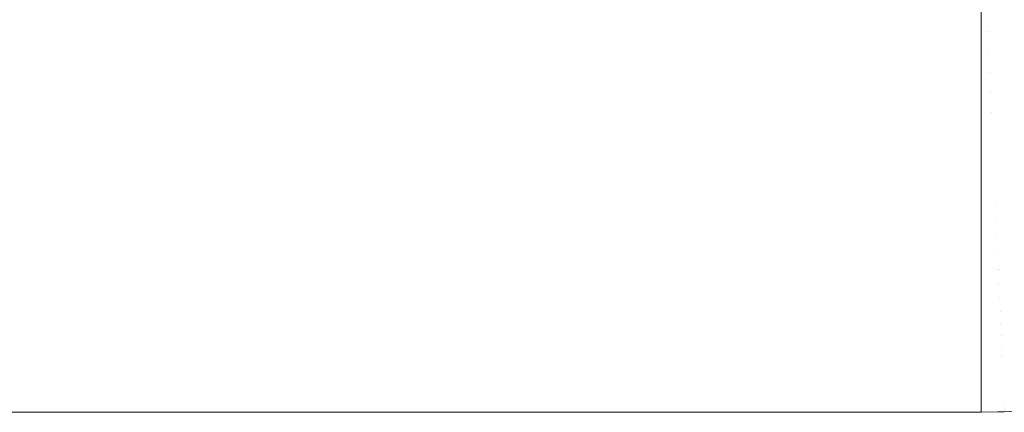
# Model space of a CAD drawing. Header units: centimetres. Extents: x -26 to 27.3, y -25.3 to -23.5.
# Tile 166 of 200: x 27.0315 to 27.2136, y -25.2599 to -25.1873. Entities that reach past the tile are written whole.
import ezdxf

# ---------------------------------------------------------------- set-up
doc = ezdxf.new("R2010")
doc.units = ezdxf.units.CM
doc.header["$LTSCALE"] = 2.54
doc.layers.add('Lucido design-1', color=7, linetype='Continuous')

# ---------------------------------------------------------------- blocks, each defined once
blk = doc.blocks.new('Gruppo-4-1')
at = {"color": 7, "linetype": 'Continuous', "lineweight": 9}
for points, invisible_edges in [([(27.20935, -25.18917, -349.28705), (27.20935, -25.18577, -349.28609), (-25.89065, -25.18577, -349.28609), (-25.89065, -25.18917, -349.28705)], 10), ([(-25.89065, -25.18947, -350.07819), (-25.89065, -25.18577, -350.07926), (27.20935, -25.18577, -350.07926), (27.20935, -25.18947, -350.07819)], 10), ([(27.20935, -25.18577, -349.28609), (27.20935, -25.18917, -349.28705), (27.2106, -25.18915, -349.28705), (27.21042, -25.18503, -349.28588)], 14), ([(27.21044, -25.18558, -350.0793), (27.21061, -25.18944, -350.07819), (27.20935, -25.18947, -350.07819), (27.20935, -25.18577, -350.07926)], 11), ([(27.21149, -25.18496, -349.28588), (27.21042, -25.18503, -349.28588), (27.2106, -25.18915, -349.28705), (27.21184, -25.18907, -349.28705)], 15), ([(27.21186, -25.18936, -350.07819), (27.21061, -25.18944, -350.07819), (27.21044, -25.18558, -350.0793), (27.21153, -25.18551, -350.0793)], 15), ([(27.21255, -25.18485, -349.28588), (27.21149, -25.18496, -349.28588), (27.21184, -25.18907, -349.28705), (27.21307, -25.18894, -349.28705)], 15), ([(27.21311, -25.18923, -350.07819), (27.21186, -25.18936, -350.07819), (27.21153, -25.18551, -350.0793), (27.21262, -25.18539, -350.0793)], 15), ([(27.21361, -25.18469, -349.28588), (27.21255, -25.18485, -349.28588), (27.21307, -25.18894, -349.28705), (27.2143, -25.18875, -349.28705)], 15), ([(27.21435, -25.18904, -350.07819), (27.21311, -25.18923, -350.07819), (27.21262, -25.18539, -350.0793), (27.2137, -25.18523, -350.0793)], 15), ([(-25.89065, -25.18917, -349.28705), (-25.89065, -25.18995, -349.28731), (27.20935, -25.18995, -349.28731), (27.20935, -25.18917, -349.28705)], 10), ([(27.20935, -25.18947, -350.07819), (27.20935, -25.18996, -350.07803), (-25.89065, -25.18996, -350.07803), (-25.89065, -25.18947, -350.07819)], 10), ([(27.2106, -25.18915, -349.28705), (27.20935, -25.18917, -349.28705), (27.20935, -25.18995, -349.28731)], 9), ([(27.20935, -25.18995, -349.28731), (27.20935, -25.19324, -349.28839), (27.21077, -25.19321, -349.28839), (27.2106, -25.18915, -349.28705)], 14), ([(27.21061, -25.18944, -350.07819), (27.21077, -25.19326, -350.07692), (27.20935, -25.19329, -350.07692), (27.20935, -25.18996, -350.07803)], 11), ([(27.20935, -25.18996, -350.07803), (27.20935, -25.18947, -350.07819), (27.21061, -25.18944, -350.07819)], 10), ([(27.21184, -25.18907, -349.28705), (27.2106, -25.18915, -349.28705), (27.21077, -25.19321, -349.28839), (27.21218, -25.19312, -349.28839)], 15), ([(27.21219, -25.19317, -350.07692), (27.21077, -25.19326, -350.07692), (27.21061, -25.18944, -350.07819), (27.21186, -25.18936, -350.07819)], 15), ([(27.21307, -25.18894, -349.28705), (27.21184, -25.18907, -349.28705), (27.21218, -25.19312, -349.28839), (27.21359, -25.19297, -349.28839)], 15), ([(27.2136, -25.19302, -350.07692), (27.21219, -25.19317, -350.07692), (27.21186, -25.18936, -350.07819), (27.21311, -25.18923, -350.07819)], 15), ([(27.2143, -25.18875, -349.28705), (27.21307, -25.18894, -349.28705), (27.21359, -25.19297, -349.28839), (27.21499, -25.19276, -349.28839)], 15), ([(27.215, -25.19281, -350.07692), (27.2136, -25.19302, -350.07692), (27.21311, -25.18923, -350.07819), (27.21435, -25.18904, -350.07819)], 15), ([(27.20935, -25.19324, -349.28839), (27.20935, -25.18995, -349.28731), (-25.89065, -25.18995, -349.28731), (-25.89065, -25.19324, -349.28839)], 10), ([(-25.89065, -25.19329, -350.07692), (-25.89065, -25.18996, -350.07803), (27.20935, -25.18996, -350.07803), (27.20935, -25.19329, -350.07692)], 10), ([(-25.89065, -25.19324, -349.28839), (-25.89065, -25.19408, -349.28871), (27.20935, -25.19408, -349.28871), (27.20935, -25.19324, -349.28839)], 10), ([(27.20935, -25.19329, -350.07692), (27.20935, -25.19409, -350.07662), (-25.89065, -25.19409, -350.07662), (-25.89065, -25.19329, -350.07692)], 10), ([(27.21077, -25.19321, -349.28839), (27.20935, -25.19324, -349.28839), (27.20935, -25.19408, -349.28871)], 9), ([(27.20935, -25.19408, -349.28871), (27.20935, -25.19723, -349.2899), (27.21094, -25.1972, -349.2899), (27.21077, -25.19321, -349.28839)], 14), ([(27.21077, -25.19326, -350.07692), (27.21093, -25.19703, -350.0755), (27.20935, -25.19706, -350.0755), (27.20935, -25.19409, -350.07662)], 11), ([(27.20935, -25.19409, -350.07662), (27.20935, -25.19329, -350.07692), (27.21077, -25.19326, -350.07692)], 10), ([(27.21218, -25.19312, -349.28839), (27.21077, -25.19321, -349.28839), (27.21094, -25.1972, -349.2899), (27.21252, -25.1971, -349.2899)], 15), ([(27.21251, -25.19693, -350.0755), (27.21093, -25.19703, -350.0755), (27.21077, -25.19326, -350.07692), (27.21219, -25.19317, -350.07692)], 15), ([(27.21359, -25.19297, -349.28839), (27.21218, -25.19312, -349.28839), (27.21252, -25.1971, -349.2899), (27.2141, -25.19693, -349.2899)], 15), ([(27.21408, -25.19676, -350.0755), (27.21251, -25.19693, -350.0755), (27.21219, -25.19317, -350.07692), (27.2136, -25.19302, -350.07692)], 15), ([(27.21499, -25.19276, -349.28839), (27.21359, -25.19297, -349.28839), (27.2141, -25.19693, -349.2899), (27.21566, -25.1967, -349.2899)], 15), ([(27.21564, -25.19653, -350.0755), (27.21408, -25.19676, -350.0755), (27.2136, -25.19302, -350.07692), (27.215, -25.19281, -350.07692)], 15), ([(27.20935, -25.19723, -349.2899), (27.20935, -25.19408, -349.28871), (-25.89065, -25.19408, -349.28871), (-25.89065, -25.19723, -349.2899)], 10), ([(-25.89065, -25.19706, -350.0755), (-25.89065, -25.19409, -350.07662), (27.20935, -25.19409, -350.07662), (27.20935, -25.19706, -350.0755)], 10), ([(27.20935, -25.19706, -350.0755), (27.20935, -25.19815, -350.07504), (-25.89065, -25.19815, -350.07504), (-25.89065, -25.19706, -350.0755)], 10), ([(27.21093, -25.19703, -350.0755), (27.21109, -25.20074, -350.07392), (27.20935, -25.20078, -350.07392), (27.20935, -25.19815, -350.07504)], 11), ([(27.20935, -25.19815, -350.07504), (27.20935, -25.19706, -350.0755), (27.21093, -25.19703, -350.0755)], 10), ([(27.21282, -25.20063, -350.07392), (27.21109, -25.20074, -350.07392), (27.21093, -25.19703, -350.0755), (27.21251, -25.19693, -350.0755)], 15), ([(27.21252, -25.1971, -349.2899), (27.21094, -25.1972, -349.2899), (27.2111, -25.20112, -349.29158), (27.21285, -25.20101, -349.29158)], 15), ([(27.21455, -25.20045, -350.07392), (27.21282, -25.20063, -350.07392), (27.21251, -25.19693, -350.0755), (27.21408, -25.19676, -350.0755)], 15), ([(27.2141, -25.19693, -349.2899), (27.21252, -25.1971, -349.2899), (27.21285, -25.20101, -349.29158), (27.21459, -25.20082, -349.29158)], 15), ([(-25.89065, -25.19723, -349.2899), (-25.89065, -25.19815, -349.29029), (27.20935, -25.19815, -349.29029), (27.20935, -25.19723, -349.2899)], 10), ([(27.20935, -25.20116, -349.29158), (27.20935, -25.19815, -349.29029), (-25.89065, -25.19815, -349.29029), (-25.89065, -25.20116, -349.29158)], 10), ([(-25.89065, -25.20078, -350.07392), (-25.89065, -25.19815, -350.07504), (27.20935, -25.19815, -350.07504), (27.20935, -25.20078, -350.07392)], 10), ([(27.21094, -25.1972, -349.2899), (27.20935, -25.19723, -349.2899), (27.20935, -25.19815, -349.29029)], 9), ([(27.20935, -25.19815, -349.29029), (27.20935, -25.20116, -349.29158), (27.2111, -25.20112, -349.29158), (27.21094, -25.1972, -349.2899)], 14), ([(27.20935, -25.20078, -350.07392), (27.20935, -25.20214, -350.07328), (-25.89065, -25.20214, -350.07328), (-25.89065, -25.20078, -350.07392)], 10), ([(27.21109, -25.20074, -350.07392), (27.21124, -25.2044, -350.0722), (27.20935, -25.20444, -350.0722), (27.20935, -25.20214, -350.07328)], 11), ([(27.20935, -25.20214, -350.07328), (27.20935, -25.20078, -350.07392), (27.21109, -25.20074, -350.07392)], 10), ([(27.21313, -25.20428, -350.0722), (27.21124, -25.2044, -350.0722), (27.21109, -25.20074, -350.07392), (27.21282, -25.20063, -350.07392)], 15), ([(27.21501, -25.20408, -350.0722), (27.21313, -25.20428, -350.0722), (27.21282, -25.20063, -350.07392), (27.21455, -25.20045, -350.07392)], 15), ([(-25.89065, -25.20116, -349.29158), (-25.89065, -25.20214, -349.29205), (27.20935, -25.20214, -349.29205), (27.20935, -25.20116, -349.29158)], 10), ([(27.20935, -25.205, -349.29342), (27.20935, -25.20214, -349.29205), (-25.89065, -25.20214, -349.29205), (-25.89065, -25.205, -349.29342)], 10), ([(-25.89065, -25.20444, -350.0722), (-25.89065, -25.20214, -350.07328), (27.20935, -25.20214, -350.07328), (27.20935, -25.20444, -350.0722)], 10), ([(27.2111, -25.20112, -349.29158), (27.20935, -25.20116, -349.29158), (27.20935, -25.20214, -349.29205)], 9), ([(27.20935, -25.20214, -349.29205), (27.20935, -25.205, -349.29342), (27.21127, -25.20496, -349.29342), (27.2111, -25.20112, -349.29158)], 14), ([(27.21285, -25.20101, -349.29158), (27.2111, -25.20112, -349.29158), (27.21127, -25.20496, -349.29342), (27.21318, -25.20484, -349.29342)], 15), ([(27.21459, -25.20082, -349.29158), (27.21285, -25.20101, -349.29158), (27.21318, -25.20484, -349.29342), (27.21508, -25.20463, -349.29342)], 15), ([(27.20935, -25.20444, -350.0722), (27.20935, -25.20605, -350.07135), (-25.89065, -25.20605, -350.07135), (-25.89065, -25.20444, -350.0722)], 10), ([(27.21124, -25.2044, -350.0722), (27.2114, -25.20798, -350.07032), (27.20935, -25.20802, -350.07032), (27.20935, -25.20605, -350.07135)], 11), ([(27.20935, -25.20605, -350.07135), (27.20935, -25.20444, -350.0722), (27.21124, -25.2044, -350.0722)], 10), ([(27.21344, -25.20785, -350.07032), (27.2114, -25.20798, -350.07032), (27.21124, -25.2044, -350.0722), (27.21313, -25.20428, -350.0722)], 15), ([(27.21547, -25.20763, -350.07032), (27.21344, -25.20785, -350.07032), (27.21313, -25.20428, -350.0722), (27.21501, -25.20408, -350.0722)], 15), ([(-25.89065, -25.205, -349.29342), (-25.89065, -25.20605, -349.29398), (27.20935, -25.20605, -349.29398), (27.20935, -25.205, -349.29342)], 10), ([(27.20935, -25.20875, -349.29542), (27.20935, -25.20605, -349.29398), (-25.89065, -25.20605, -349.29398), (-25.89065, -25.20875, -349.29542)], 10), ([(-25.89065, -25.20802, -350.07032), (-25.89065, -25.20605, -350.07135), (27.20935, -25.20605, -350.07135), (27.20935, -25.20802, -350.07032)], 10), ([(27.21127, -25.20496, -349.29342), (27.20935, -25.205, -349.29342), (27.20935, -25.20605, -349.29398)], 9), ([(27.20935, -25.20605, -349.29398), (27.20935, -25.20875, -349.29542), (27.21143, -25.20871, -349.29542), (27.21127, -25.20496, -349.29342)], 14), ([(27.21318, -25.20484, -349.29342), (27.21127, -25.20496, -349.29342), (27.21143, -25.20871, -349.29542), (27.2135, -25.20858, -349.29542)], 15), ([(27.21508, -25.20463, -349.29342), (27.21318, -25.20484, -349.29342), (27.2135, -25.20858, -349.29542), (27.21556, -25.20836, -349.29542)], 15), ([(27.20935, -25.20802, -350.07032), (27.20935, -25.20988, -350.06925), (-25.89065, -25.20988, -350.06925), (-25.89065, -25.20802, -350.07032)], 10), ([(27.20935, -25.20988, -350.06925), (27.20935, -25.20802, -350.07032), (27.2114, -25.20798, -350.07032), (27.21154, -25.21149, -350.0683)], 14), ([(27.21373, -25.21135, -350.0683), (27.21154, -25.21149, -350.0683), (27.2114, -25.20798, -350.07032), (27.21344, -25.20785, -350.07032)], 15), ([(27.21591, -25.21111, -350.0683), (27.21373, -25.21135, -350.0683), (27.21344, -25.20785, -350.07032), (27.21547, -25.20763, -350.07032)], 15), ([(-25.89065, -25.20875, -349.29542), (-25.89065, -25.20988, -349.29608), (27.20935, -25.20988, -349.29608), (27.20935, -25.20875, -349.29542)], 10), ([(27.20935, -25.21242, -349.29757), (27.20935, -25.20988, -349.29608), (-25.89065, -25.20988, -349.29608), (-25.89065, -25.21242, -349.29757)], 10), ([(-25.89065, -25.21153, -350.0683), (-25.89065, -25.20988, -350.06925), (27.20935, -25.20988, -350.06925), (27.20935, -25.21153, -350.0683)], 10), ([(27.21143, -25.20871, -349.29542), (27.20935, -25.20875, -349.29542), (27.20935, -25.20988, -349.29608)], 9), ([(27.20935, -25.20988, -349.29608), (27.20935, -25.21242, -349.29757), (27.21158, -25.21237, -349.29757), (27.21143, -25.20871, -349.29542)], 14), ([(27.21154, -25.21149, -350.0683), (27.20935, -25.21153, -350.0683), (27.20935, -25.20988, -350.06925)], 9), ([(27.2135, -25.20858, -349.29542), (27.21143, -25.20871, -349.29542), (27.21158, -25.21237, -349.29757), (27.21381, -25.21223, -349.29757)], 15), ([(27.21556, -25.20836, -349.29542), (27.2135, -25.20858, -349.29542), (27.21381, -25.21223, -349.29757), (27.21603, -25.21199, -349.29757)], 15), ([(27.20935, -25.21153, -350.0683), (27.20935, -25.21361, -350.06699), (-25.89065, -25.21361, -350.06699), (-25.89065, -25.21153, -350.0683)], 10), ([(27.20935, -25.21361, -350.06699), (27.20935, -25.21153, -350.0683), (27.21154, -25.21149, -350.0683), (27.21169, -25.21491, -350.06613)], 14), ([(27.21402, -25.21476, -350.06613), (27.21169, -25.21491, -350.06613), (27.21154, -25.21149, -350.0683), (27.21373, -25.21135, -350.0683)], 15), ([(-25.89065, -25.21242, -349.29757), (-25.89065, -25.21361, -349.29834), (27.20935, -25.21361, -349.29834), (27.20935, -25.21242, -349.29757)], 10), ([(27.21158, -25.21237, -349.29757), (27.20935, -25.21242, -349.29757), (27.20935, -25.21361, -349.29834)], 9), ([(27.20935, -25.21361, -349.29834), (27.20935, -25.21598, -349.29988), (27.21173, -25.21593, -349.29988), (27.21158, -25.21237, -349.29757)], 14), ([(27.21381, -25.21223, -349.29757), (27.21158, -25.21237, -349.29757), (27.21173, -25.21593, -349.29988), (27.21411, -25.21578, -349.29988)], 15), ([(27.20935, -25.21598, -349.29988), (27.20935, -25.21361, -349.29834), (-25.89065, -25.21361, -349.29834), (-25.89065, -25.21598, -349.29988)], 10), ([(-25.89065, -25.21496, -350.06613), (-25.89065, -25.21361, -350.06699), (27.20935, -25.21361, -350.06699), (27.20935, -25.21496, -350.06613)], 10), ([(27.20935, -25.21496, -350.06613), (27.20935, -25.21724, -350.06457), (-25.89065, -25.21724, -350.06457), (-25.89065, -25.21496, -350.06613)], 10), ([(27.21169, -25.21491, -350.06613), (27.20935, -25.21496, -350.06613), (27.20935, -25.21361, -350.06699)], 9), ([(27.20935, -25.21724, -350.06457), (27.20935, -25.21496, -350.06613), (27.21169, -25.21491, -350.06613), (27.21183, -25.21825, -350.06383)], 14), ([(27.21431, -25.21809, -350.06383), (27.21183, -25.21825, -350.06383), (27.21169, -25.21491, -350.06613), (27.21402, -25.21476, -350.06613)], 15), ([(-25.89065, -25.21598, -349.29988), (-25.89065, -25.21723, -349.30077), (27.20935, -25.21723, -349.30077), (27.20935, -25.21598, -349.29988)], 10), ([(27.21173, -25.21593, -349.29988), (27.20935, -25.21598, -349.29988), (27.20935, -25.21723, -349.30077)], 9), ([(27.20935, -25.21723, -349.30077), (27.20935, -25.21944, -349.30233), (27.21188, -25.21938, -349.30233), (27.21173, -25.21593, -349.29988)], 14), ([(27.21411, -25.21578, -349.29988), (27.21173, -25.21593, -349.29988), (27.21188, -25.21938, -349.30233), (27.2144, -25.21922, -349.30233)], 15), ([(27.20935, -25.21944, -349.30233), (27.20935, -25.21723, -349.30077), (-25.89065, -25.21723, -349.30077), (-25.89065, -25.21944, -349.30233)], 10), ([(-25.89065, -25.2183, -350.06383), (-25.89065, -25.21724, -350.06457), (27.20935, -25.21724, -350.06457), (27.20935, -25.2183, -350.06383)], 10), ([(27.20935, -25.2183, -350.06383), (27.20935, -25.22075, -350.06199), (-25.89065, -25.22075, -350.06199), (-25.89065, -25.2183, -350.06383)], 10), ([(27.21183, -25.21825, -350.06383), (27.20935, -25.2183, -350.06383), (27.20935, -25.21724, -350.06457)], 9), ([(27.20935, -25.22075, -350.06199), (27.20935, -25.2183, -350.06383), (27.21183, -25.21825, -350.06383), (27.21197, -25.22154, -350.06135)], 14), ([(27.21459, -25.22138, -350.06135), (27.21197, -25.22154, -350.06135), (27.21183, -25.21825, -350.06383), (27.21431, -25.21809, -350.06383)], 15), ([(-25.89065, -25.21944, -349.30233), (-25.89065, -25.22076, -349.30334), (27.20935, -25.22076, -349.30334), (27.20935, -25.21944, -349.30233)], 10), ([(-25.89065, -25.2216, -350.06135), (-25.89065, -25.22075, -350.06199), (27.20935, -25.22075, -350.06199), (27.20935, -25.2216, -350.06135)], 10), ([(27.20935, -25.22123, -349.30369), (27.20935, -25.22076, -349.30334), (-25.89065, -25.22076, -349.30334), (-25.89065, -25.22123, -349.30369)], 10), ([(27.21196, -25.22118, -349.30369), (27.21188, -25.21938, -349.30233), (27.20935, -25.21944, -349.30233), (27.20935, -25.22076, -349.30334)], 11), ([(27.21197, -25.22154, -350.06135), (27.20935, -25.2216, -350.06135), (27.20935, -25.22075, -350.06199)], 9), ([(27.20935, -25.22076, -349.30334), (27.20935, -25.22123, -349.30369), (27.21196, -25.22118, -349.30369)], 10), ([(27.2144, -25.21922, -349.30233), (27.21188, -25.21938, -349.30233), (27.21196, -25.22118, -349.30369), (27.21456, -25.22101, -349.30369)], 15), ([(-25.89065, -25.22123, -349.30369), (-25.89065, -25.22416, -349.30607), (27.20935, -25.22416, -349.30607), (27.20935, -25.22123, -349.30369)], 10), ([(27.20935, -25.2216, -350.06135), (27.20935, -25.22416, -350.05926), (-25.89065, -25.22416, -350.05926), (-25.89065, -25.2216, -350.06135)], 10), ([(27.2121, -25.22444, -349.30635), (27.21196, -25.22118, -349.30369), (27.20935, -25.22123, -349.30369), (27.20935, -25.22416, -349.30607)], 11), ([(27.20935, -25.22416, -350.05926), (27.20935, -25.2216, -350.06135), (27.21197, -25.22154, -350.06135), (27.21211, -25.22469, -350.05878)], 14), ([(27.21456, -25.22101, -349.30369), (27.21196, -25.22118, -349.30369), (27.2121, -25.22444, -349.30635), (27.21483, -25.22427, -349.30635)], 15), ([(27.21485, -25.22452, -350.05878), (27.21211, -25.22469, -350.05878), (27.21197, -25.22154, -350.06135), (27.21459, -25.22138, -350.06135)], 15), ([(27.20935, -25.2245, -349.30635), (27.20935, -25.22416, -349.30607), (-25.89065, -25.22416, -349.30607), (-25.89065, -25.2245, -349.30635)], 10), ([(-25.89065, -25.22475, -350.05878), (-25.89065, -25.22416, -350.05926), (27.20935, -25.22416, -350.05926), (27.20935, -25.22475, -350.05878)], 10), ([(27.20935, -25.22416, -349.30607), (27.20935, -25.2245, -349.30635), (27.2121, -25.22444, -349.30635)], 10), ([(27.21211, -25.22469, -350.05878), (27.20935, -25.22475, -350.05878), (27.20935, -25.22416, -350.05926)], 9), ([(27.21223, -25.22761, -349.30914), (27.2121, -25.22444, -349.30635), (27.20935, -25.2245, -349.30635), (27.20935, -25.22744, -349.30894)], 11), ([(27.21483, -25.22427, -349.30635), (27.2121, -25.22444, -349.30635), (27.21223, -25.22761, -349.30914), (27.2151, -25.22743, -349.30914)], 15), ([(-25.89065, -25.2245, -349.30635), (-25.89065, -25.22744, -349.30894), (27.20935, -25.22744, -349.30894), (27.20935, -25.2245, -349.30635)], 10), ([(27.20935, -25.22475, -350.05878), (27.20935, -25.22744, -350.05639), (-25.89065, -25.22744, -350.05639), (-25.89065, -25.22475, -350.05878)], 10), ([(27.20935, -25.22744, -350.05639), (27.20935, -25.22475, -350.05878), (27.21211, -25.22469, -350.05878), (27.21223, -25.22773, -350.05608)], 14), ([(27.21511, -25.22755, -350.05608), (27.21223, -25.22773, -350.05608), (27.21211, -25.22469, -350.05878), (27.21485, -25.22452, -350.05878)], 15), ([(27.20935, -25.22767, -349.30914), (27.20935, -25.22744, -349.30894), (-25.89065, -25.22744, -349.30894), (-25.89065, -25.22767, -349.30914)], 10), ([(-25.89065, -25.22779, -350.05608), (-25.89065, -25.22744, -350.05639), (27.20935, -25.22744, -350.05639), (27.20935, -25.22779, -350.05608)], 10), ([(-25.89065, -25.22767, -349.30914), (-25.89065, -25.2306, -349.31196), (27.20935, -25.2306, -349.31196), (27.20935, -25.22767, -349.30914)], 10), ([(27.20935, -25.22779, -350.05608), (27.20935, -25.2306, -350.05337), (-25.89065, -25.2306, -350.05337), (-25.89065, -25.22779, -350.05608)], 10), ([(27.20935, -25.22744, -349.30894), (27.20935, -25.22767, -349.30914), (27.21223, -25.22761, -349.30914)], 10), ([(27.21223, -25.22773, -350.05608), (27.20935, -25.22779, -350.05608), (27.20935, -25.22744, -350.05639)], 9), ([(27.21236, -25.23065, -349.31207), (27.21223, -25.22761, -349.30914), (27.20935, -25.22767, -349.30914), (27.20935, -25.2306, -349.31196)], 11), ([(27.20935, -25.2306, -350.05337), (27.20935, -25.22779, -350.05608), (27.21223, -25.22773, -350.05608), (27.21236, -25.23066, -350.05325)], 14), ([(27.2151, -25.22743, -349.30914), (27.21223, -25.22761, -349.30914), (27.21236, -25.23065, -349.31207), (27.21536, -25.23046, -349.31207)], 15), ([(27.21536, -25.23047, -350.05325), (27.21236, -25.23066, -350.05325), (27.21223, -25.22773, -350.05608), (27.21511, -25.22755, -350.05608)], 15), ([(27.20935, -25.23071, -349.31207), (27.20935, -25.2306, -349.31196), (-25.89065, -25.2306, -349.31196), (-25.89065, -25.23071, -349.31207)], 10), ([(-25.89065, -25.23073, -350.05325), (-25.89065, -25.2306, -350.05337), (27.20935, -25.2306, -350.05337), (27.20935, -25.23073, -350.05325)], 10), ([(-25.89065, -25.23071, -349.31207), (-25.89065, -25.23362, -349.31511), (27.20935, -25.23362, -349.31511), (27.20935, -25.23071, -349.31207)], 10), ([(27.20935, -25.23073, -350.05325), (27.20935, -25.23355, -350.0503), (-25.89065, -25.23355, -350.0503), (-25.89065, -25.23073, -350.05325)], 10), ([(27.20935, -25.2306, -349.31196), (27.20935, -25.23071, -349.31207), (27.21236, -25.23065, -349.31207)], 10), ([(27.21236, -25.23066, -350.05325), (27.20935, -25.23073, -350.05325), (27.20935, -25.2306, -350.05337)], 9), ([(27.21248, -25.23356, -349.31512), (27.21236, -25.23065, -349.31207), (27.20935, -25.23071, -349.31207), (27.20935, -25.23362, -349.31511)], 11), ([(27.21248, -25.23348, -350.0503), (27.20935, -25.23355, -350.0503), (27.20935, -25.23073, -350.05325), (27.21236, -25.23066, -350.05325)], 13), ([(27.21536, -25.23046, -349.31207), (27.21236, -25.23065, -349.31207), (27.21248, -25.23356, -349.31512), (27.21561, -25.23336, -349.31512)], 15), ([(27.2156, -25.23328, -350.0503), (27.21248, -25.23348, -350.0503), (27.21236, -25.23066, -350.05325), (27.21536, -25.23047, -350.05325)], 15), ([(27.20935, -25.23355, -350.0503), (27.20935, -25.23361, -350.05022), (-25.89065, -25.23361, -350.05022), (-25.89065, -25.23355, -350.0503)], 10), ([(27.21248, -25.23348, -350.0503), (27.21259, -25.23618, -350.04724), (27.20935, -25.23625, -350.04724), (27.20935, -25.23361, -350.05022)], 11), ([(27.20935, -25.23361, -350.05022), (27.20935, -25.23355, -350.0503), (27.21248, -25.23348, -350.0503)], 10), ([(27.21248, -25.23356, -349.31512), (27.20935, -25.23363, -349.31512), (27.20935, -25.23641, -349.31829), (27.2126, -25.23634, -349.31829)], 13), ([(27.20935, -25.23362, -349.31511), (27.20935, -25.23363, -349.31512), (27.21248, -25.23356, -349.31512)], 10), ([(27.21583, -25.23597, -350.04724), (27.21259, -25.23618, -350.04724), (27.21248, -25.23348, -350.0503), (27.2156, -25.23328, -350.0503)], 15), ([(27.21561, -25.23336, -349.31512), (27.21248, -25.23356, -349.31512), (27.2126, -25.23634, -349.31829), (27.21584, -25.23613, -349.31829)], 15), ([(-25.89065, -25.23625, -350.04724), (-25.89065, -25.23361, -350.05022), (27.20935, -25.23361, -350.05022), (27.20935, -25.23625, -350.04724)], 10), ([(27.20935, -25.23641, -349.31829), (27.20935, -25.23363, -349.31512), (-25.89065, -25.23363, -349.31512), (-25.89065, -25.23641, -349.31829)], 10), ([(27.20935, -25.23625, -350.04724), (27.20935, -25.23649, -350.04694), (-25.89065, -25.23649, -350.04694), (-25.89065, -25.23625, -350.04724)], 10), ([(-25.89065, -25.23641, -349.31829), (-25.89065, -25.23649, -349.31839), (27.20935, -25.23649, -349.31839), (27.20935, -25.23641, -349.31829)], 10), ([(27.20935, -25.23905, -349.32156), (27.20935, -25.23649, -349.31839), (-25.89065, -25.23649, -349.31839), (-25.89065, -25.23905, -349.32156)], 10), ([(-25.89065, -25.23882, -350.04406), (-25.89065, -25.23649, -350.04694), (27.20935, -25.23649, -350.04694), (27.20935, -25.23882, -350.04406)], 10), ([(27.21259, -25.23618, -350.04724), (27.2127, -25.23875, -350.04406), (27.20935, -25.23882, -350.04406), (27.20935, -25.23649, -350.04694)], 11), ([(27.20935, -25.23649, -350.04694), (27.20935, -25.23625, -350.04724), (27.21259, -25.23618, -350.04724)], 10), ([(27.2126, -25.23634, -349.31829), (27.20935, -25.23641, -349.31829), (27.20935, -25.23649, -349.31839)], 9), ([(27.20935, -25.23649, -349.31839), (27.20935, -25.23905, -349.32156), (27.21271, -25.23898, -349.32156), (27.2126, -25.23634, -349.31829)], 14), ([(27.21605, -25.23854, -350.04406), (27.2127, -25.23875, -350.04406), (27.21259, -25.23618, -350.04724), (27.21583, -25.23597, -350.04724)], 15), ([(27.21584, -25.23613, -349.31829), (27.2126, -25.23634, -349.31829), (27.21271, -25.23898, -349.32156), (27.21607, -25.23876, -349.32156)], 15), ([(27.20935, -25.23882, -350.04406), (27.20935, -25.23921, -350.04354), (-25.89065, -25.23921, -350.04354), (-25.89065, -25.23882, -350.04406)], 10), ([(27.2127, -25.23875, -350.04406), (27.21281, -25.24119, -350.04078), (27.20935, -25.24127, -350.04078), (27.20935, -25.23921, -350.04354)], 11), ([(27.20935, -25.23921, -350.04354), (27.20935, -25.23882, -350.04406), (27.2127, -25.23875, -350.04406)], 10), ([(27.21271, -25.23898, -349.32156), (27.20935, -25.23905, -349.32156), (27.20935, -25.23922, -349.32179)], 9), ([(27.20935, -25.23922, -349.32179), (27.20935, -25.24155, -349.32494), (27.21282, -25.24147, -349.32494), (27.21271, -25.23898, -349.32156)], 14), ([(27.21625, -25.24097, -350.04078), (27.21281, -25.24119, -350.04078), (27.2127, -25.23875, -350.04406), (27.21605, -25.23854, -350.04406)], 15), ([(27.21607, -25.23876, -349.32156), (27.21271, -25.23898, -349.32156), (27.21282, -25.24147, -349.32494), (27.21628, -25.24125, -349.32494)], 15), ([(-25.89065, -25.23905, -349.32156), (-25.89065, -25.23922, -349.32179), (27.20935, -25.23922, -349.32179), (27.20935, -25.23905, -349.32156)], 10), ([(-25.89065, -25.24127, -350.04078), (-25.89065, -25.23921, -350.04354), (27.20935, -25.23921, -350.04354), (27.20935, -25.24127, -350.04078)], 10), ([(27.20935, -25.24155, -349.32494), (27.20935, -25.23922, -349.32179), (-25.89065, -25.23922, -349.32179), (-25.89065, -25.24155, -349.32494)], 10), ([(27.20935, -25.24127, -350.04078), (27.20935, -25.24179, -350.04002), (-25.89065, -25.24179, -350.04002), (-25.89065, -25.24127, -350.04078)], 10), ([(-25.89065, -25.24155, -349.32494), (-25.89065, -25.2418, -349.32531), (27.20935, -25.2418, -349.32531), (27.20935, -25.24155, -349.32494)], 10), ([(-25.89065, -25.24358, -350.0374), (-25.89065, -25.24179, -350.04002), (27.20935, -25.24179, -350.04002), (27.20935, -25.24358, -350.0374)], 10), ([(27.20935, -25.2439, -349.32842), (27.20935, -25.2418, -349.32531), (-25.89065, -25.2418, -349.32531), (-25.89065, -25.2439, -349.32842)], 10), ([(27.21281, -25.24119, -350.04078), (27.2129, -25.2435, -350.0374), (27.20935, -25.24358, -350.0374), (27.20935, -25.24179, -350.04002)], 11), ([(27.20935, -25.24179, -350.04002), (27.20935, -25.24127, -350.04078), (27.21281, -25.24119, -350.04078)], 10), ([(27.21282, -25.24147, -349.32494), (27.20935, -25.24155, -349.32494), (27.20935, -25.2418, -349.32531)], 9), ([(27.20935, -25.2418, -349.32531), (27.20935, -25.2439, -349.32842), (27.21292, -25.24382, -349.32842), (27.21282, -25.24147, -349.32494)], 14), ([(27.21645, -25.24328, -350.0374), (27.2129, -25.2435, -350.0374), (27.21281, -25.24119, -350.04078), (27.21625, -25.24097, -350.04078)], 15), ([(27.21628, -25.24125, -349.32494), (27.21282, -25.24147, -349.32494), (27.21292, -25.24382, -349.32842), (27.21648, -25.2436, -349.32842)], 15), ([(27.20935, -25.24358, -350.0374), (27.20935, -25.24421, -350.03639), (-25.89065, -25.24421, -350.03639), (-25.89065, -25.24358, -350.0374)], 10), ([(-25.89065, -25.2439, -349.32842), (-25.89065, -25.24422, -349.32894), (27.20935, -25.24422, -349.32894), (27.20935, -25.2439, -349.32842)], 10), ([(-25.89065, -25.24575, -350.03393), (-25.89065, -25.24421, -350.03639), (27.20935, -25.24421, -350.03639), (27.20935, -25.24575, -350.03393)], 10), ([(27.20935, -25.2461, -349.332), (27.20935, -25.24422, -349.32894), (-25.89065, -25.24422, -349.32894), (-25.89065, -25.2461, -349.332)], 10), ([(27.2129, -25.2435, -350.0374), (27.213, -25.24567, -350.03393), (27.20935, -25.24575, -350.03393), (27.20935, -25.24421, -350.03639)], 11), ([(27.20935, -25.24421, -350.03639), (27.20935, -25.24358, -350.0374), (27.2129, -25.2435, -350.0374)], 10), ([(27.21292, -25.24382, -349.32842), (27.20935, -25.2439, -349.32842), (27.20935, -25.24422, -349.32894)], 9), ([(27.20935, -25.24422, -349.32894), (27.20935, -25.2461, -349.332), (27.21301, -25.24602, -349.332), (27.21292, -25.24382, -349.32842)], 14), ([(27.21663, -25.24544, -350.03393), (27.213, -25.24567, -350.03393), (27.2129, -25.2435, -350.0374), (27.21645, -25.24328, -350.0374)], 15), ([(27.21648, -25.2436, -349.32842), (27.21292, -25.24382, -349.32842), (27.21301, -25.24602, -349.332), (27.21666, -25.24579, -349.332)], 15), ([(27.20935, -25.24575, -350.03393), (27.20935, -25.24647, -350.03266), (-25.89065, -25.24647, -350.03266), (-25.89065, -25.24575, -350.03393)], 10), ([(-25.89065, -25.2461, -349.332), (-25.89065, -25.24648, -349.33267), (27.20935, -25.24648, -349.33267), (27.20935, -25.2461, -349.332)], 10), ([(27.213, -25.24567, -350.03393), (27.21308, -25.2477, -350.03036), (27.20935, -25.24778, -350.03036), (27.20935, -25.24647, -350.03266)], 11), ([(27.20935, -25.24647, -350.03266), (27.20935, -25.24575, -350.03393), (27.213, -25.24567, -350.03393)], 10), ([(27.21301, -25.24602, -349.332), (27.20935, -25.2461, -349.332), (27.20935, -25.24648, -349.33267)], 9), ([(27.20935, -25.24648, -349.33267), (27.20935, -25.24815, -349.33566), (27.2131, -25.24807, -349.33566), (27.21301, -25.24602, -349.332)], 14), ([(27.21681, -25.24746, -350.03036), (27.21308, -25.2477, -350.03036), (27.213, -25.24567, -350.03393), (27.21663, -25.24544, -350.03393)], 15), ([(27.21666, -25.24579, -349.332), (27.21301, -25.24602, -349.332), (27.2131, -25.24807, -349.33566), (27.21684, -25.24783, -349.33566)], 15), ([(-25.89065, -25.24778, -350.03036), (-25.89065, -25.24647, -350.03266), (27.20935, -25.24647, -350.03266), (27.20935, -25.24778, -350.03036)], 10), ([(27.20935, -25.24815, -349.33566), (27.20935, -25.24648, -349.33267), (-25.89065, -25.24648, -349.33267), (-25.89065, -25.24815, -349.33566)], 10), ([(27.20935, -25.24778, -350.03036), (27.20935, -25.24857, -350.02883), (-25.89065, -25.24857, -350.02883), (-25.89065, -25.24778, -350.03036)], 10), ([(-25.89065, -25.24815, -349.33566), (-25.89065, -25.24858, -349.3365), (27.20935, -25.24858, -349.3365), (27.20935, -25.24815, -349.33566)], 10), ([(27.21308, -25.2477, -350.03036), (27.21316, -25.24958, -350.02672), (27.20935, -25.24966, -350.02672), (27.20935, -25.24857, -350.02883)], 11), ([(27.20935, -25.24857, -350.02883), (27.20935, -25.24778, -350.03036), (27.21308, -25.2477, -350.03036)], 10), ([(27.2131, -25.24807, -349.33566), (27.20935, -25.24815, -349.33566), (27.20935, -25.24858, -349.3365)], 9), ([(27.20935, -25.24858, -349.3365), (27.20935, -25.25004, -349.33939), (27.21318, -25.24996, -349.33939), (27.2131, -25.24807, -349.33566)], 14), ([(27.21697, -25.24934, -350.02672), (27.21316, -25.24958, -350.02672), (27.21308, -25.2477, -350.03036), (27.21681, -25.24746, -350.03036)], 15), ([(27.21684, -25.24783, -349.33566), (27.2131, -25.24807, -349.33566), (27.21318, -25.24996, -349.33939), (27.217, -25.24971, -349.33939)], 15), ([(-25.89065, -25.24966, -350.02672), (-25.89065, -25.24857, -350.02883), (27.20935, -25.24857, -350.02883), (27.20935, -25.24966, -350.02672)], 10), ([(27.20935, -25.25004, -349.33939), (27.20935, -25.24858, -349.3365), (-25.89065, -25.24858, -349.3365), (-25.89065, -25.25004, -349.33939)], 10), ([(27.20935, -25.24966, -350.02672), (27.20935, -25.2505, -350.02492), (-25.89065, -25.2505, -350.02492), (-25.89065, -25.24966, -350.02672)], 10), ([(27.21316, -25.24958, -350.02672), (27.21324, -25.25132, -350.02299), (27.20935, -25.2514, -350.02299), (27.20935, -25.2505, -350.02492)], 11), ([(27.20935, -25.2505, -350.02492), (27.20935, -25.24966, -350.02672), (27.21316, -25.24958, -350.02672)], 10), ([(27.21318, -25.24996, -349.33939), (27.20935, -25.25004, -349.33939), (27.20935, -25.2505, -349.34041)], 9), ([(27.20935, -25.2505, -349.34041), (27.20935, -25.25177, -349.3432), (27.21325, -25.25169, -349.3432), (27.21318, -25.24996, -349.33939)], 14), ([(27.21711, -25.25107, -350.02299), (27.21324, -25.25132, -350.02299), (27.21316, -25.24958, -350.02672), (27.21697, -25.24934, -350.02672)], 15), ([(27.217, -25.24971, -349.33939), (27.21318, -25.24996, -349.33939), (27.21325, -25.25169, -349.3432), (27.21715, -25.25144, -349.3432)], 15), ([(-25.89065, -25.25004, -349.33939), (-25.89065, -25.2505, -349.34041), (27.20935, -25.2505, -349.34041), (27.20935, -25.25004, -349.33939)], 10), ([(27.20935, -25.25177, -349.3432), (27.20935, -25.2505, -349.34041), (-25.89065, -25.2505, -349.34041), (-25.89065, -25.25177, -349.3432)], 10), ([(-25.89065, -25.2514, -350.02299), (-25.89065, -25.2505, -350.02492), (27.20935, -25.2505, -350.02492), (27.20935, -25.2514, -350.02299)], 10), ([(27.20935, -25.2514, -350.02299), (27.20935, -25.25226, -350.02093), (-25.89065, -25.25226, -350.02093), (-25.89065, -25.2514, -350.02299)], 10), ([(-25.89065, -25.25177, -349.3432), (-25.89065, -25.25226, -349.34441), (27.20935, -25.25226, -349.34441), (27.20935, -25.25177, -349.3432)], 10), ([(27.20935, -25.25226, -350.02093), (27.20935, -25.2514, -350.02299), (27.21324, -25.25132, -350.02299), (27.2133, -25.25289, -350.01919)], 14), ([(27.21325, -25.25169, -349.3432), (27.20935, -25.25177, -349.3432), (27.20935, -25.25226, -349.34441)], 9), ([(27.20935, -25.25226, -349.34441), (27.20935, -25.25334, -349.34708), (27.21332, -25.25326, -349.34708), (27.21325, -25.25169, -349.3432)], 14), ([(27.21725, -25.25264, -350.01919), (27.2133, -25.25289, -350.01919), (27.21324, -25.25132, -350.02299), (27.21711, -25.25107, -350.02299)], 15), ([(27.21715, -25.25144, -349.3432), (27.21325, -25.25169, -349.3432), (27.21332, -25.25326, -349.34708), (27.21728, -25.253, -349.34708)], 15), ([(27.20935, -25.25334, -349.34708), (27.20935, -25.25226, -349.34441), (-25.89065, -25.25226, -349.34441), (-25.89065, -25.25334, -349.34708)], 10), ([(-25.89065, -25.25298, -350.01919), (-25.89065, -25.25226, -350.02093), (27.20935, -25.25226, -350.02093), (27.20935, -25.25298, -350.01919)], 10), ([(27.20935, -25.25298, -350.01919), (27.20935, -25.25384, -350.01686), (-25.89065, -25.25384, -350.01686), (-25.89065, -25.25298, -350.01919)], 10), ([(-25.89065, -25.25334, -349.34708), (-25.89065, -25.25384, -349.34847), (27.20935, -25.25384, -349.34847), (27.20935, -25.25334, -349.34708)], 10), ([(27.2133, -25.25289, -350.01919), (27.20935, -25.25298, -350.01919), (27.20935, -25.25226, -350.02093)], 9), ([(27.20935, -25.25384, -350.01686), (27.20935, -25.25298, -350.01919), (27.2133, -25.25289, -350.01919), (27.21336, -25.25432, -350.01533)], 14), ([(27.21332, -25.25326, -349.34708), (27.20935, -25.25334, -349.34708), (27.20935, -25.25384, -349.34847)], 9), ([(27.20935, -25.25384, -349.34847), (27.20935, -25.25475, -349.35101), (27.21338, -25.25466, -349.35101), (27.21332, -25.25326, -349.34708)], 14), ([(27.21737, -25.25406, -350.01533), (27.21336, -25.25432, -350.01533), (27.2133, -25.25289, -350.01919), (27.21725, -25.25264, -350.01919)], 15), ([(27.21728, -25.253, -349.34708), (27.21332, -25.25326, -349.34708), (27.21338, -25.25466, -349.35101), (27.2174, -25.2544, -349.35101)], 15), ([(27.20935, -25.25475, -349.35101), (27.20935, -25.25384, -349.34847), (-25.89065, -25.25384, -349.34847), (-25.89065, -25.25475, -349.35101)], 10), ([(-25.89065, -25.2544, -350.01533), (-25.89065, -25.25384, -350.01686), (27.20935, -25.25384, -350.01686), (27.20935, -25.2544, -350.01533)], 10), ([(27.20935, -25.2544, -350.01533), (27.20935, -25.25524, -350.01273), (-25.89065, -25.25524, -350.01273), (-25.89065, -25.2544, -350.01533)], 10), ([(-25.89065, -25.25475, -349.35101), (-25.89065, -25.25524, -349.3526), (27.20935, -25.25524, -349.3526), (27.20935, -25.25475, -349.35101)], 10), ([(27.20935, -25.25598, -349.355), (27.20935, -25.25524, -349.3526), (-25.89065, -25.25524, -349.3526), (-25.89065, -25.25598, -349.355)], 10), ([(-25.89065, -25.25567, -350.01141), (-25.89065, -25.25524, -350.01273), (27.20935, -25.25524, -350.01273), (27.20935, -25.25567, -350.01141)], 10), ([(27.21336, -25.25432, -350.01533), (27.20935, -25.2544, -350.01533), (27.20935, -25.25384, -350.01686)], 9), ([(27.20935, -25.25524, -350.01273), (27.20935, -25.2544, -350.01533), (27.21336, -25.25432, -350.01533), (27.21342, -25.25558, -350.01141)], 14), ([(27.21338, -25.25466, -349.35101), (27.20935, -25.25475, -349.35101), (27.20935, -25.25524, -349.3526)], 9), ([(27.20935, -25.25524, -349.3526), (27.20935, -25.25598, -349.355), (27.21343, -25.2559, -349.355), (27.21338, -25.25466, -349.35101)], 14), ([(27.21342, -25.25558, -350.01141), (27.20935, -25.25567, -350.01141), (27.20935, -25.25524, -350.01273)], 9), ([(27.21748, -25.25532, -350.01141), (27.21342, -25.25558, -350.01141), (27.21336, -25.25432, -350.01533), (27.21737, -25.25406, -350.01533)], 15), ([(27.2174, -25.2544, -349.35101), (27.21338, -25.25466, -349.35101), (27.21343, -25.2559, -349.355), (27.2175, -25.25564, -349.355)], 15), ([(27.21757, -25.25642, -350.00744), (27.21346, -25.25668, -350.00744), (27.21342, -25.25558, -350.01141), (27.21748, -25.25532, -350.01141)], 15), ([(27.20935, -25.25567, -350.01141), (27.20935, -25.25646, -350.00854), (-25.89065, -25.25646, -350.00854), (-25.89065, -25.25567, -350.01141)], 10), ([(-25.89065, -25.25598, -349.355), (-25.89065, -25.25646, -349.35679), (27.20935, -25.25646, -349.35679), (27.20935, -25.25598, -349.355)], 10), ([(27.20935, -25.25705, -349.35902), (27.20935, -25.25646, -349.35679), (-25.89065, -25.25646, -349.35679), (-25.89065, -25.25705, -349.35902)], 10), ([(-25.89065, -25.25677, -350.00744), (-25.89065, -25.25646, -350.00854), (27.20935, -25.25646, -350.00854), (27.20935, -25.25677, -350.00744)], 10), ([(27.20935, -25.25677, -350.00744), (27.20935, -25.2575, -350.00431), (-25.89065, -25.2575, -350.00431), (-25.89065, -25.25677, -350.00744)], 10), ([(-25.89065, -25.25705, -349.35902), (-25.89065, -25.2575, -349.36103), (27.20935, -25.2575, -349.36103), (27.20935, -25.25705, -349.35902)], 10), ([(27.20935, -25.25646, -350.00854), (27.20935, -25.25567, -350.01141), (27.21342, -25.25558, -350.01141), (27.21346, -25.25668, -350.00744)], 14), ([(27.21343, -25.2559, -349.355), (27.20935, -25.25598, -349.355), (27.20935, -25.25646, -349.35679)], 9), ([(27.20935, -25.25646, -349.35679), (27.20935, -25.25705, -349.35902), (27.21348, -25.25697, -349.35902), (27.21343, -25.2559, -349.355)], 14), ([(27.21346, -25.25668, -350.00744), (27.20935, -25.25677, -350.00744), (27.20935, -25.25646, -350.00854)], 9), ([(27.20935, -25.2575, -350.00431), (27.20935, -25.25677, -350.00744), (27.21346, -25.25668, -350.00744), (27.2135, -25.25762, -350.00342)], 14), ([(27.21348, -25.25697, -349.35902), (27.20935, -25.25705, -349.35902), (27.20935, -25.2575, -349.36103)], 9), ([(27.20935, -25.2575, -349.36103), (27.20935, -25.25795, -349.36309), (27.21352, -25.25787, -349.36309), (27.21348, -25.25697, -349.35902)], 14), ([(27.2175, -25.25564, -349.355), (27.21343, -25.2559, -349.355), (27.21348, -25.25697, -349.35902), (27.21759, -25.2567, -349.35902)], 15), ([(27.21765, -25.25736, -350.00342), (27.2135, -25.25762, -350.00342), (27.21346, -25.25668, -350.00744), (27.21757, -25.25642, -350.00744)], 15), ([(27.21759, -25.2567, -349.35902), (27.21348, -25.25697, -349.35902), (27.21352, -25.25787, -349.36309), (27.21767, -25.2576, -349.36309)], 15), ([(27.20935, -25.25795, -349.36309), (27.20935, -25.2575, -349.36103), (-25.89065, -25.2575, -349.36103), (-25.89065, -25.25795, -349.36309)], 10), ([(-25.89065, -25.25771, -350.00342), (-25.89065, -25.2575, -350.00431), (27.20935, -25.2575, -350.00431), (27.20935, -25.25771, -350.00342)], 10), ([(27.20935, -25.25771, -350.00342), (27.20935, -25.25836, -350.00003), (-25.89065, -25.25836, -350.00003), (-25.89065, -25.25771, -350.00342)], 10), ([(-25.89065, -25.25795, -349.36309), (-25.89065, -25.25835, -349.36531), (27.20935, -25.25835, -349.36531), (27.20935, -25.25795, -349.36309)], 10), ([(27.20935, -25.25868, -349.36719), (27.20935, -25.25835, -349.36531), (-25.89065, -25.25835, -349.36531), (-25.89065, -25.25868, -349.36719)], 10), ([(-25.89065, -25.25848, -349.99936), (-25.89065, -25.25836, -350.00003), (27.20935, -25.25836, -350.00003), (27.20935, -25.25848, -349.99936)], 10), ([(27.20935, -25.25848, -349.99936), (27.20935, -25.25902, -349.99572), (-25.89065, -25.25902, -349.99572), (-25.89065, -25.25848, -349.99936)], 10), ([(-25.89065, -25.25868, -349.36719), (-25.89065, -25.25901, -349.36962), (27.20935, -25.25901, -349.36962), (27.20935, -25.25868, -349.36719)], 10), ([(27.20935, -25.25924, -349.37131), (27.20935, -25.25901, -349.36962), (-25.89065, -25.25901, -349.36962), (-25.89065, -25.25924, -349.37131)], 10), ([(-25.89065, -25.25909, -349.99527), (-25.89065, -25.25902, -349.99572), (27.20935, -25.25902, -349.99572), (27.20935, -25.25909, -349.99527)], 10), ([(27.2135, -25.25762, -350.00342), (27.20935, -25.25771, -350.00342), (27.20935, -25.2575, -350.00431)], 9), ([(27.20935, -25.25836, -350.00003), (27.20935, -25.25771, -350.00342), (27.2135, -25.25762, -350.00342), (27.21354, -25.2584, -349.99936)], 14), ([(27.21355, -25.25859, -349.36719), (27.21352, -25.25787, -349.36309), (27.20935, -25.25795, -349.36309), (27.20935, -25.25835, -349.36531)], 11), ([(27.20935, -25.25835, -349.36531), (27.20935, -25.25868, -349.36719), (27.21355, -25.25859, -349.36719)], 10), ([(27.21354, -25.2584, -349.99936), (27.20935, -25.25848, -349.99936), (27.20935, -25.25836, -350.00003)], 9), ([(27.20935, -25.25902, -349.99572), (27.20935, -25.25848, -349.99936), (27.21354, -25.2584, -349.99936), (27.21356, -25.259, -349.99527)], 14), ([(27.21357, -25.25915, -349.37131), (27.21355, -25.25859, -349.36719), (27.20935, -25.25868, -349.36719), (27.20935, -25.25901, -349.36962)], 11), ([(27.21356, -25.259, -349.99527), (27.20935, -25.25909, -349.99527), (27.20935, -25.25902, -349.99572)], 9), ([(27.20935, -25.2595, -349.99138), (27.20935, -25.25909, -349.99527), (27.21356, -25.259, -349.99527), (27.21358, -25.25944, -349.99116)], 14), ([(27.20935, -25.25901, -349.36962), (27.20935, -25.25924, -349.37131), (27.21357, -25.25915, -349.37131)], 10), ([(27.21771, -25.25813, -349.99936), (27.21354, -25.2584, -349.99936), (27.2135, -25.25762, -350.00342), (27.21765, -25.25736, -350.00342)], 15), ([(27.21767, -25.2576, -349.36309), (27.21352, -25.25787, -349.36309), (27.21355, -25.25859, -349.36719), (27.21773, -25.25833, -349.36719)], 15), ([(27.21777, -25.25873, -349.99527), (27.21356, -25.259, -349.99527), (27.21354, -25.2584, -349.99936), (27.21771, -25.25813, -349.99936)], 15), ([(27.21773, -25.25833, -349.36719), (27.21355, -25.25859, -349.36719), (27.21357, -25.25915, -349.37131), (27.21778, -25.25888, -349.37131)], 15), ([(27.2178, -25.25917, -349.99116), (27.21358, -25.25944, -349.99116), (27.21356, -25.259, -349.99527), (27.21777, -25.25873, -349.99527)], 15), ([(27.21778, -25.25888, -349.37131), (27.21357, -25.25915, -349.37131), (27.21359, -25.25954, -349.37545), (27.21781, -25.25927, -349.37545)], 15), ([(27.20935, -25.25909, -349.99527), (27.20935, -25.2595, -349.99138), (-25.89065, -25.2595, -349.99138), (-25.89065, -25.25909, -349.99527)], 10), ([(-25.89065, -25.25924, -349.37131), (-25.89065, -25.25949, -349.37395), (27.20935, -25.25949, -349.37395), (27.20935, -25.25924, -349.37131)], 10), ([(27.20935, -25.25963, -349.37545), (27.20935, -25.25949, -349.37395), (-25.89065, -25.25949, -349.37395), (-25.89065, -25.25963, -349.37545)], 10), ([(-25.89065, -25.25953, -349.99116), (-25.89065, -25.2595, -349.99138), (27.20935, -25.2595, -349.99138), (27.20935, -25.25953, -349.99116)], 10), ([(27.20935, -25.25953, -349.99116), (27.20935, -25.25979, -349.98703), (-25.89065, -25.25979, -349.98703), (-25.89065, -25.25953, -349.99116)], 10), ([(-25.89065, -25.25963, -349.37545), (-25.89065, -25.25977, -349.37831), (27.20935, -25.25977, -349.37831), (27.20935, -25.25963, -349.37545)], 10), ([(27.20935, -25.25984, -349.37959), (27.20935, -25.25977, -349.37831), (-25.89065, -25.25977, -349.37831), (-25.89065, -25.25984, -349.37959)], 10), ([(27.20935, -25.25989, -349.98267), (-25.89065, -25.25989, -349.98267), (-25.89065, -25.25979, -349.98703), (27.20935, -25.25979, -349.98703)], 4), ([(-25.89065, -25.25984, -349.37959), (-25.89065, -25.25989, -349.38267), (27.20935, -25.25989, -349.38267), (27.20935, -25.25984, -349.37959)], 8), ([(27.21359, -25.25954, -349.37545), (27.21357, -25.25915, -349.37131), (27.20935, -25.25924, -349.37131), (27.20935, -25.25949, -349.37395)], 11), ([(27.21358, -25.25944, -349.99116), (27.20935, -25.25953, -349.99116), (27.20935, -25.2595, -349.99138)], 9), ([(27.21359, -25.2597, -349.98703), (27.20935, -25.25979, -349.98703), (27.20935, -25.25953, -349.99116), (27.21358, -25.25944, -349.99116)], 13), ([(27.20935, -25.25949, -349.37395), (27.20935, -25.25963, -349.37545), (27.21359, -25.25954, -349.37545)], 10), ([(27.2136, -25.25975, -349.37959), (27.21359, -25.25954, -349.37545), (27.20935, -25.25963, -349.37545), (27.20935, -25.25977, -349.37831)], 11), ([(27.21243, -25.25982, -349.98267), (27.20935, -25.25989, -349.98267), (27.20935, -25.25979, -349.98703), (27.21359, -25.2597, -349.98703)], 12), ([(27.2136, -25.25975, -349.37959), (27.20935, -25.25984, -349.37959), (27.20935, -25.25989, -349.38267), (27.21243, -25.25982, -349.38267)], 9), ([(27.20935, -25.25977, -349.37831), (27.20935, -25.25984, -349.37959), (27.2136, -25.25975, -349.37959)], 10), ([(27.21243, -25.25982, -349.98267), (27.21243, -25.25982, -349.38267), (27.20935, -25.25989, -349.38267), (27.20935, -25.25989, -349.98267)], 1), ([(27.21359, -25.2597, -349.98703), (27.2136, -25.2598, -349.98267), (27.21243, -25.25982, -349.98267)], 9), ([(27.21243, -25.25982, -349.38267), (27.2136, -25.2598, -349.38267), (27.2136, -25.25975, -349.37959)], 10), ([(27.2136, -25.2598, -349.38267), (27.21243, -25.25982, -349.38267), (27.21243, -25.25982, -349.98267), (27.2136, -25.2598, -349.98267)], 10), ([(27.21783, -25.25943, -349.98703), (27.21359, -25.2597, -349.98703), (27.21358, -25.25944, -349.99116), (27.2178, -25.25917, -349.99116)], 15), ([(27.21781, -25.25927, -349.37545), (27.21359, -25.25954, -349.37545), (27.2136, -25.25975, -349.37959), (27.21783, -25.25948, -349.37959)], 15), ([(27.21657, -25.25961, -349.98267), (27.2136, -25.2598, -349.98267), (27.21359, -25.2597, -349.98703), (27.21783, -25.25943, -349.98703)], 14), ([(27.21783, -25.25948, -349.37959), (27.2136, -25.25975, -349.37959), (27.2136, -25.2598, -349.38267), (27.21657, -25.25961, -349.38267)], 11), ([(27.2136, -25.2598, -349.98267), (27.21657, -25.25961, -349.98267), (27.21657, -25.25961, -349.38267), (27.2136, -25.2598, -349.38267)], 10)]:
    blk.add_3dface(points, dxfattribs=dict(at, invisible_edges=invisible_edges))
blk.add_3dface([(-25.89065, -25.25989, -349.38267), (-25.89065, -25.25989, -349.98267), (27.20935, -25.25989, -349.98267), (27.20935, -25.25989, -349.38267)], dxfattribs=at)

msp = doc.modelspace()

# ---------------------------------------------------------------- block references
at = {"layer": 'Lucido design-1', "color": 7}
msp.add_blockref('Gruppo-4-1', (0, 0), dxfattribs=at)

doc.saveas('drawing.dxf')
